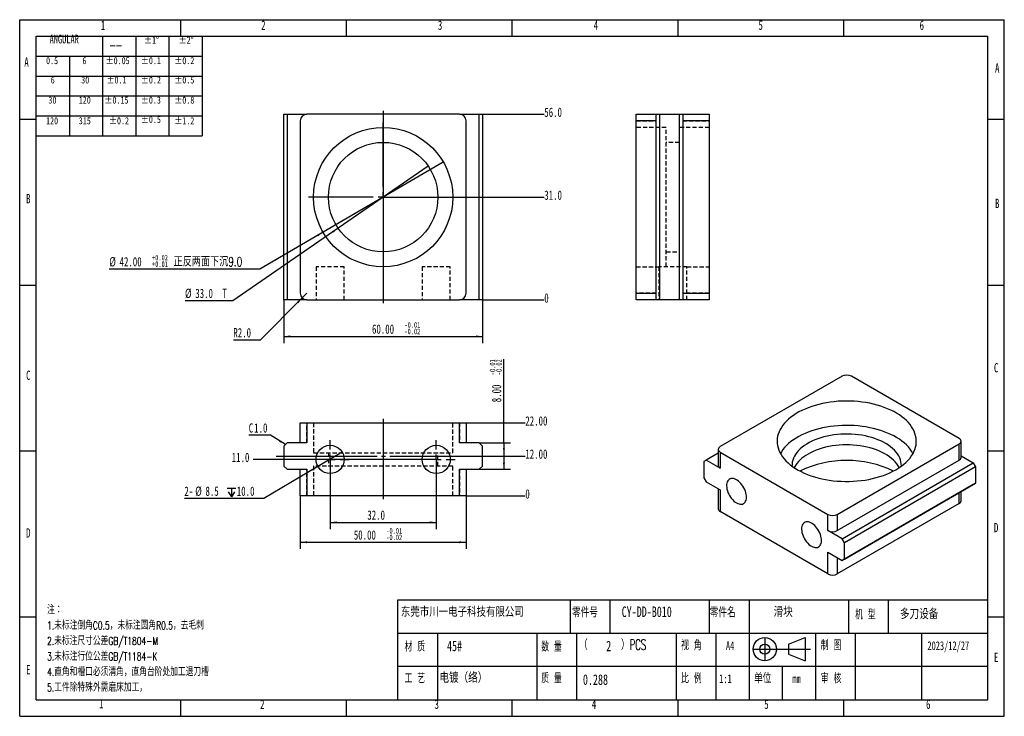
# Model space of a CAD drawing. Extents: x 0 to 297, y 0 to 210.
import ezdxf

# ---------------------------------------------------------------- set-up
doc = ezdxf.new("R2010")
doc.units = 0
for name, pattern in [('SLD-中心线', [34.29, 30.48, -1.27, 1.27, -1.27]), ('SLD-实线', [0]), ('SLD-虚线', [1.905, 1.27, -0.635])]:
    doc.linetypes.add(name, pattern=pattern)
doc.layers.get('0').update_dxf_attribs({"linetype": 'CONTINUOUS'})
doc.layers.add('图框', color=7, linetype='SLD-实线')
doc.styles.add('SLDTEXTSTYLE0', font='TXT', dxfattribs={"width": 0.7})
doc.styles.add('SLDTEXTSTYLE1', font='TXT', dxfattribs={"width": 0.633333, "bigfont": 'bigfont'})
doc.styles.add('SLDTEXTSTYLE2', font='TXT', dxfattribs={"width": 0.7, "bigfont": 'bigfont'})
doc.styles.add('SLDTEXTSTYLE3', font='TXT', dxfattribs={"width": 0.590909, "bigfont": 'bigfont'})
doc.dimstyles.new('SLDDIMSTYLE0', dxfattribs={"dimtxt": 2.8, "dimasz": 2, "dimexe": 0, "dimexo": 0.0625, "dimgap": 0.7, "dimtad": 0, "dimtih": 1, "dimtoh": 1, "dimdec": 0, "dimrnd": 1e-09, "dimtxsty": 'SLDTEXTSTYLE0', "dimblk1": 'NONE', "dimblk2": 'NONE', "dimsah": 1, "dimcen": 0.09, "dimazin": 3, "dimtfac": 1, "dimtdec": 0, "dimtofl": 0, "dimtmove": 0, "dimatfit": 3, "dimtolj": 1, "dimtzin": 12})
doc.dimstyles.new('SLDDIMSTYLE1', dxfattribs={"dimtxt": 2.8, "dimasz": 2, "dimexe": 0, "dimexo": 0.0625, "dimgap": 0.7, "dimtad": 0, "dimtih": 1, "dimtoh": 1, "dimdec": 1, "dimrnd": 1e-09, "dimzin": 4, "dimtxsty": 'SLDTEXTSTYLE0', "dimblk1": 'NONE', "dimblk2": 'NONE', "dimsah": 1, "dimcen": 0.09, "dimazin": 3, "dimtfac": 1, "dimtdec": 1, "dimtofl": 0, "dimtmove": 0, "dimatfit": 3, "dimtolj": 1, "dimtzin": 12})
doc.dimstyles.new('SLDDIMSTYLE2', dxfattribs={"dimtxt": 2.8, "dimasz": 2, "dimexe": 0, "dimexo": 0.0625, "dimgap": 0.7, "dimtad": 0, "dimtih": 1, "dimtoh": 1, "dimrnd": 1e-09, "dimzin": 4, "dimtxsty": 'SLDTEXTSTYLE0', "dimblk1": 'NONE', "dimsah": 1, "dimcen": 0, "dimazin": 3, "dimtol": 1, "dimtp": 0.02, "dimtm": -0.01, "dimtfac": 1, "dimtmove": 0, "dimatfit": 3, "dimtolj": 1})
doc.dimstyles.new('SLDDIMSTYLE3', dxfattribs={"dimtxt": 2.8, "dimasz": 2, "dimexe": 0, "dimexo": 0.0625, "dimgap": 0.7, "dimtad": 0, "dimtih": 1, "dimtoh": 1, "dimdec": 1, "dimrnd": 1e-09, "dimzin": 4, "dimtxsty": 'SLDTEXTSTYLE0', "dimsah": 1, "dimcen": 0, "dimazin": 3, "dimtfac": 1, "dimtdec": 1, "dimtofl": 0, "dimtmove": 0, "dimatfit": 3, "dimtolj": 1, "dimtzin": 12})
doc.dimstyles.new('SLDDIMSTYLE4', dxfattribs={"dimtxt": 2.8, "dimasz": 2, "dimexe": 0, "dimexo": 0.0625, "dimgap": 0.7, "dimtad": 0, "dimtih": 1, "dimtoh": 1, "dimdec": 1, "dimrnd": 1e-09, "dimzin": 4, "dimtxsty": 'SLDTEXTSTYLE0', "dimblk1": 'NONE', "dimsah": 1, "dimcen": 0, "dimazin": 3, "dimtfac": 1, "dimtdec": 1, "dimtmove": 0, "dimatfit": 3, "dimtolj": 1, "dimtzin": 12})
doc.dimstyles.new('SLDDIMSTYLE5', dxfattribs={"dimtxt": 2.8, "dimasz": 2, "dimexe": 0, "dimexo": 0.0625, "dimgap": 0.7, "dimtad": 2, "dimrnd": 1e-09, "dimzin": 4, "dimtxsty": 'SLDTEXTSTYLE0', "dimsah": 1, "dimcen": 0.09, "dimazin": 3, "dimtol": 1, "dimtp": -0.01, "dimtm": 0.02, "dimtfac": 1, "dimtofl": 0, "dimtmove": 0, "dimatfit": 3, "dimtolj": 1})
doc.dimstyles.new('SLDDIMSTYLE6', dxfattribs={"dimtxt": 2.8, "dimasz": 2, "dimexe": 0, "dimexo": 0.0625, "dimgap": 0.7, "dimtad": 0, "dimtih": 1, "dimtoh": 1, "dimrnd": 1e-09, "dimzin": 4, "dimtxsty": 'SLDTEXTSTYLE0', "dimblk1": 'NONE', "dimblk2": 'NONE', "dimsah": 1, "dimcen": 0.09, "dimazin": 3, "dimtfac": 1, "dimtofl": 0, "dimtmove": 0, "dimatfit": 3, "dimtolj": 1, "dimtzin": 12})
doc.dimstyles.new('SLDDIMSTYLE7', dxfattribs={"dimtxt": 2.8, "dimasz": 2, "dimexe": 0, "dimexo": 0.0625, "dimgap": 0.7, "dimtad": 2, "dimdec": 1, "dimrnd": 1e-09, "dimzin": 4, "dimtxsty": 'SLDTEXTSTYLE0', "dimsah": 1, "dimcen": 0.09, "dimazin": 3, "dimtfac": 1, "dimtdec": 1, "dimtofl": 0, "dimtmove": 0, "dimatfit": 3, "dimtolj": 1, "dimtzin": 12})
doc.dimstyles.new('SLDDIMSTYLE8', dxfattribs={"dimtxt": 2.8, "dimasz": 2, "dimexe": 0, "dimexo": 0.0625, "dimgap": 0.7, "dimtad": 0, "dimtih": 1, "dimtoh": 1, "dimdec": 1, "dimrnd": 1e-09, "dimzin": 12, "dimtxsty": 'SLDTEXTSTYLE0', "dimblk1": 'NONE', "dimsah": 1, "dimcen": 0, "dimazin": 3, "dimtfac": 1, "dimtdec": 1, "dimtmove": 0, "dimatfit": 3, "dimtolj": 1, "dimtzin": 12})

# ---------------------------------------------------------------- blocks, each defined once
blk = doc.blocks.new('_D')
at = {"layer": '图框'}
blk.add_line((139.63, 125.52), (158.23, 125.52), dxfattribs=at)
at = {"layer": '图框', "insert": (158.23, 127.5), "char_height": 2.8, "attachment_point": 1, "style": 'SLDTEXTSTYLE0'}
blk.add_mtext('0', dxfattribs=at)
blk = doc.blocks.new('_NONE')
blk = doc.blocks.new('_D_1')
at = {"layer": '图框'}
blk.add_line((109.63, 156.52), (158.23, 156.52), dxfattribs=at)
at = {"layer": '图框', "insert": (158.23, 158.5), "char_height": 2.8, "attachment_point": 1, "style": 'SLDTEXTSTYLE0'}
blk.add_mtext('31.0', dxfattribs=at)
blk = doc.blocks.new('_D_2')
at = {"layer": '图框'}
blk.add_line((139.63, 181.52), (158.23, 181.52), dxfattribs=at)
at = {"layer": '图框', "insert": (158.23, 183.5), "char_height": 2.8, "attachment_point": 1, "style": 'SLDTEXTSTYLE0'}
blk.add_mtext('56.0', dxfattribs=at)
blk = doc.blocks.new('_D_3')
at = {"layer": '图框'}
for p, q in [((127.77, 167.1), (91.5, 145.94)), ((91.5, 145.94), (72.44, 134.82)), ((72.44, 134.82), (27.02, 134.82))]:
    blk.add_line(p, q, dxfattribs=at)
blk.add_solid([(91.5, 145.94), (89.62, 145.19), (89.92, 144.67)], dxfattribs=at)
at = {"layer": '图框', "attachment_point": 1}
for s, insert, char_height, style in [('%%c', (27.02, 138.43), 2.8, 'SLDTEXTSTYLE0'), ('42.00', (30.12, 138.43), 2.8, 'SLDTEXTSTYLE0'), ('+', (39.89, 139.12), 1.68, 'SLDTEXTSTYLE0'), ('+', (39.89, 137.17), 1.68, 'SLDTEXTSTYLE0'), ('0.02', (40.87, 139.12), 1.68, 'SLDTEXTSTYLE0'), ('0.01', (40.87, 137.17), 1.68, 'SLDTEXTSTYLE0'), ('正反两面下沉9.0', (46.44, 138.43), 2.8, 'SLDTEXTSTYLE2')]:
    blk.add_mtext(s, dxfattribs=dict(at, insert=insert, char_height=char_height, style=style))
blk = doc.blocks.new('_D_4')
at = {"layer": '图框'}
for p, q in [((85.22, 126.11), (72.54, 113.43)), ((86.63, 127.52), (85.22, 126.11)), ((72.54, 113.43), (64.44, 113.43))]:
    blk.add_line(p, q, dxfattribs=at)
blk.add_solid([(85.22, 126.11), (83.59, 124.9), (84.02, 124.48)], dxfattribs=at)
at = {"layer": '图框', "insert": (64.44, 117.04), "char_height": 2.8, "attachment_point": 1, "style": 'SLDTEXTSTYLE0'}
blk.add_mtext('R2.0', dxfattribs=at)
blk = doc.blocks.new('_D_5')
at = {"layer": '图框'}
for p, q in [((123.22, 165.88), (96.05, 147.16)), ((96.05, 147.16), (64.32, 125.29)), ((64.32, 125.29), (49.86, 125.29))]:
    blk.add_line(p, q, dxfattribs=at)
blk.add_solid([(96.05, 147.16), (94.23, 146.27), (94.57, 145.78)], dxfattribs=at)
at = {"layer": '图框', "char_height": 2.8, "attachment_point": 1, "style": 'SLDTEXTSTYLE0'}
for s, insert in [('%%c', (49.86, 128.9)), ('33.0', (52.95, 128.9)), ('T', (61.13, 128.9))]:
    blk.add_mtext(s, dxfattribs=dict(at, insert=insert))
blk = doc.blocks.new('_D_6')
at = {"layer": '图框'}
for p, q in [((79.63, 125.52), (79.63, 112.52)), ((139.63, 125.52), (139.63, 112.52)), ((79.63, 114.52), (139.63, 114.52))]:
    blk.add_line(p, q, dxfattribs=at)
for points in [[(79.63, 114.52), (81.63, 114.22), (81.63, 114.82)], [(139.63, 114.52), (137.63, 114.82), (137.63, 114.22)]]:
    blk.add_solid(points, dxfattribs=at)
at = {"layer": '图框', "attachment_point": 1, "style": 'SLDTEXTSTYLE0'}
for s, insert, char_height in [('0.01', (117.01, 118.82), 1.68), ('60.00', (106.26, 118.13), 2.8), ('-', (116.03, 118.82), 1.68), ('-', (116.03, 116.87), 1.68), ('0.02', (117.01, 116.87), 1.68)]:
    blk.add_mtext(s, dxfattribs=dict(at, insert=insert, char_height=char_height))
blk = doc.blocks.new('SW_CENTERMARKSYMBOL_0')
at = {"layer": '图框', "color": 0}
for p, q in [((0, 3), (0, 22.5)), ((-3, 0), (-22.5, 0)), ((0, 0), (-1.5, 0)), ((0, 0), (0, 1.5)), ((0, 0), (0, -1.5)), ((0, 0), (1.5, 0)), ((3, 0), (22.5, 0)), ((0, -3), (0, -22.5))]:
    blk.add_line(p, q, dxfattribs=at)
blk = doc.blocks.new('_D_7')
at = {"layer": '图框'}
blk.add_line((134.63, 66.46), (152.51, 66.46), dxfattribs=at)
at = {"layer": '图框', "insert": (152.51, 68.44), "char_height": 2.8, "attachment_point": 1, "style": 'SLDTEXTSTYLE0'}
blk.add_mtext('0', dxfattribs=at)
blk = doc.blocks.new('_D_8')
at = {"layer": '图框'}
blk.add_line((141.98, 78.46), (152.51, 78.46), dxfattribs=at)
at = {"layer": '图框', "insert": (152.51, 80.44), "char_height": 2.8, "attachment_point": 1, "style": 'SLDTEXTSTYLE0'}
blk.add_mtext('12.00', dxfattribs=at)
blk = doc.blocks.new('_D_9')
at = {"layer": '图框'}
blk.add_line((134.63, 88.46), (152.51, 88.46), dxfattribs=at)
at = {"layer": '图框', "insert": (152.51, 90.44), "char_height": 2.8, "attachment_point": 1, "style": 'SLDTEXTSTYLE0'}
blk.add_mtext('22.00', dxfattribs=at)
blk = doc.blocks.new('_D_10')
at = {"layer": '图框'}
blk.add_line((125.63, 77.46), (70.46, 77.46), dxfattribs=at)
at = {"layer": '图框', "insert": (63.94, 79.44), "char_height": 2.8, "attachment_point": 1, "style": 'SLDTEXTSTYLE0'}
blk.add_mtext('11.0', dxfattribs=at)
blk = doc.blocks.new('_D_11')
at = {"layer": '图框'}
for p, q in [((84.63, 66.46), (84.63, 50.46)), ((134.63, 66.46), (134.63, 50.46)), ((84.63, 52.46), (134.63, 52.46))]:
    blk.add_line(p, q, dxfattribs=at)
for points in [[(84.63, 52.46), (86.63, 52.16), (86.63, 52.76)], [(134.63, 52.46), (132.63, 52.76), (132.63, 52.16)]]:
    blk.add_solid(points, dxfattribs=at)
at = {"layer": '图框', "attachment_point": 1, "style": 'SLDTEXTSTYLE0'}
for s, insert, char_height in [('0.01', (111.53, 56.76), 1.68), ('50.00', (100.78, 56.06), 2.8), ('-', (110.55, 56.76), 1.68), ('-', (110.55, 54.8), 1.68), ('0.02', (111.53, 54.8), 1.68)]:
    blk.add_mtext(s, dxfattribs=dict(at, insert=insert, char_height=char_height))
blk = doc.blocks.new('_D_12')
at = {"layer": '图框'}
for p, q in [((93.63, 77.46), (93.63, 56.46)), ((125.63, 77.46), (125.63, 56.46)), ((93.63, 58.46), (125.63, 58.46))]:
    blk.add_line(p, q, dxfattribs=at)
for points in [[(93.63, 58.46), (95.63, 58.16), (95.63, 58.76)], [(125.63, 58.46), (123.63, 58.76), (123.63, 58.16)]]:
    blk.add_solid(points, dxfattribs=at)
at = {"layer": '图框', "insert": (104.85, 62.06), "char_height": 2.8, "attachment_point": 1, "style": 'SLDTEXTSTYLE0'}
blk.add_mtext('32.0', dxfattribs=at)
blk = doc.blocks.new('_D_13')
at = {"layer": '图框'}
for p, q in [((146.06, 82.46), (146.06, 107.7)), ((138.63, 82.46), (148.06, 82.46)), ((146.06, 82.46), (146.06, 74.46)), ((138.63, 74.46), (148.06, 74.46))]:
    blk.add_line(p, q, dxfattribs=at)
for points in [[(146.06, 82.46), (145.76, 80.46), (146.36, 80.46)], [(146.06, 74.46), (146.36, 76.46), (145.76, 76.46)]]:
    blk.add_solid(points, dxfattribs=at)
at = {"layer": '图框', "attachment_point": 1, "rotation": 90, "style": 'SLDTEXTSTYLE0'}
for s, insert, char_height in [('0.01', (141.76, 103.79), 1.68), ('0.02', (143.71, 103.79), 1.68), ('8.00', (142.45, 94.67), 2.8), ('-', (141.76, 102.82), 1.68), ('-', (143.71, 102.82), 1.68)]:
    blk.add_mtext(s, dxfattribs=dict(at, insert=insert, char_height=char_height))
blk = doc.blocks.new('SW_SYMBOL_HOLE_DEPTH')
at = {"layer": '图框', "color": 0}
for p, q in [((0, 875), (800, 875)), ((100, 555), (400, 75)), ((400, 875), (400, 75)), ((700, 555), (400, 75))]:
    blk.add_line(p, q, dxfattribs=at)
blk = doc.blocks.new('_D_14')
at = {"layer": '图框'}
for p, q in [((97.3, 79.61), (89.97, 75.3)), ((89.97, 75.3), (73.59, 65.65)), ((73.59, 65.65), (49.68, 65.65))]:
    blk.add_line(p, q, dxfattribs=at)
blk.add_solid([(89.97, 75.3), (88.1, 74.54), (88.4, 74.03)], dxfattribs=at)
at = {"layer": '图框', "xscale": 0.0032581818, "yscale": 0.0032581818, "zscale": 0.0032581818}
blk.add_blockref('SW_SYMBOL_HOLE_DEPTH', (62.55, 65.88), dxfattribs=at)
at = {"layer": '图框', "char_height": 2.8, "attachment_point": 1, "style": 'SLDTEXTSTYLE0'}
for s, insert in [('2-', (49.68, 69.26)), ('%%c', (52.94, 69.26)), ('8.5', (56.03, 69.26)), ('10.0', (65.48, 69.26))]:
    blk.add_mtext(s, dxfattribs=dict(at, insert=insert))
blk = doc.blocks.new('SW_CHAMFER_DIMENSION_0')
at = {"layer": '图框', "color": 0}
for p, q in [((6.52, 0), (0, 0)), ((11.04, -2.76), (6.52, 0))]:
    blk.add_line(p, q, dxfattribs=at)
blk.add_solid([(11.04, -2.76), (9.49, -1.46), (9.18, -1.97)], dxfattribs=at)
at = {"layer": '图框', "color": 0, "char_height": 2.8, "attachment_point": 1, "style": 'SLDTEXTSTYLE0'}
for s, insert in [('C', (0, 3.61)), ('1.0', (1.63, 3.61))]:
    blk.add_mtext(s, dxfattribs=dict(at, insert=insert))
blk = doc.blocks.new('SW_CENTERMARKSYMBOL_1')
at = {"layer": '图框', "color": 0}
for p, q in [((0, 3), (0, 5.75)), ((-3, 0), (-5.75, 0)), ((0, 0), (-1.5, 0)), ((0, 0), (0, 1.5)), ((0, 0), (0, -1.5)), ((0, 0), (1.5, 0)), ((3, 0), (5.75, 0)), ((0, -3), (0, -5.75))]:
    blk.add_line(p, q, dxfattribs=at)
blk = doc.blocks.new('SW_CENTERMARKSYMBOL_2')
at = {"layer": '图框', "color": 0}
for p, q in [((0, 3), (0, 5.75)), ((-3, 0), (-5.75, 0)), ((0, 0), (-1.5, 0)), ((0, 0), (0, 1.5)), ((0, 0), (0, -1.5)), ((0, 0), (1.5, 0)), ((3, 0), (5.75, 0)), ((0, -3), (0, -5.75))]:
    blk.add_line(p, q, dxfattribs=at)

msp = doc.modelspace()

# ---------------------------------------------------------------- linework, layer by layer
at = {"color": 7, "linetype": 'SLD-实线'}
for p, q in [((79.634, 125.52), (79.634, 181.52)), ((79.634, 181.52), (80.634, 181.52)), ((80.634, 181.52), (80.634, 125.52)), ((80.634, 181.52), (86.634, 181.52)), ((132.634, 181.52), (86.634, 181.52)), ((132.634, 181.52), (138.634, 181.52)), ((138.634, 125.52), (138.634, 181.52)), ((138.634, 181.52), (139.634, 181.52)), ((139.634, 181.52), (139.634, 125.52)), ((185.996, 179.52), (185.996, 181.52)), ((185.996, 181.52), (191.996, 181.52)), ((191.996, 125.52), (191.996, 181.52)), ((191.996, 181.52), (192.996, 181.52)), ((192.996, 181.52), (192.996, 125.52)), ((192.996, 181.52), (198.996, 181.52)), ((198.996, 125.52), (198.996, 181.52)), ((198.996, 181.52), (199.996, 181.52)), ((199.996, 181.52), (199.996, 125.52)), ((199.996, 181.52), (207.996, 181.52)), ((207.996, 181.52), (207.996, 179.52)), ((84.634, 179.52), (84.634, 127.52)), ((134.634, 127.52), (134.634, 179.52)), ((191.996, 179.52), (185.996, 179.52)), ((185.996, 127.52), (185.996, 179.52)), ((207.996, 179.52), (199.996, 179.52)), ((207.996, 179.52), (207.996, 127.52)), ((80.634, 125.52), (79.634, 125.52)), ((86.634, 125.52), (80.634, 125.52)), ((86.634, 125.52), (132.634, 125.52)), ((138.634, 125.52), (132.634, 125.52)), ((139.634, 125.52), (138.634, 125.52)), ((185.996, 127.52), (191.996, 127.52)), ((185.996, 125.52), (185.996, 127.52)), ((191.996, 125.52), (185.996, 125.52)), ((192.996, 125.52), (191.996, 125.52)), ((198.996, 125.52), (192.996, 125.52)), ((199.996, 125.52), (198.996, 125.52)), ((199.996, 127.52), (207.996, 127.52)), ((207.996, 125.52), (199.996, 125.52)), ((207.996, 127.52), (207.996, 125.52)), ((248.035, 102.513), (211.265, 81.287)), ((283.39, 83.736), (250.863, 102.513)), ((84.634, 82.455), (84.634, 88.455)), ((84.634, 88.455), (86.634, 88.455)), ((86.634, 88.455), (86.634, 82.455)), ((86.634, 88.455), (132.634, 88.455)), ((132.634, 82.455), (132.634, 88.455)), ((132.634, 88.455), (134.634, 88.455)), ((134.634, 88.455), (134.634, 82.455)), ((80.634, 82.455), (79.634, 81.455)), ((79.634, 81.455), (79.634, 75.455)), ((86.634, 82.455), (80.634, 82.455)), ((138.634, 82.455), (132.634, 82.455)), ((139.634, 81.455), (138.634, 82.455)), ((139.634, 75.455), (139.634, 81.455)), ((210.68, 80.47), (210.68, 75.571)), ((246.621, 60.876), (283.39, 82.103)), ((283.39, 77.204), (283.39, 82.103)), ((283.976, 78.02), (283.976, 82.919)), ((210.68, 79.315), (207.023, 77.204)), ((211.265, 79.654), (211.265, 74.755)), ((211.265, 79.654), (243.792, 60.876)), ((283.976, 78.498), (287.633, 76.387)), ((79.634, 75.455), (80.634, 74.455)), ((80.634, 74.455), (86.634, 74.455)), ((84.634, 66.455), (84.634, 74.455)), ((86.634, 74.455), (86.634, 66.455)), ((132.634, 74.455), (138.634, 74.455)), ((132.634, 66.455), (132.634, 74.455)), ((134.634, 74.455), (134.634, 66.455)), ((138.634, 74.455), (139.634, 75.455)), ((207.023, 77.204), (206.316, 76.796)), ((206.316, 76.796), (206.316, 71.896)), ((211.265, 74.755), (207.023, 77.204)), ((246.621, 55.977), (283.39, 77.204)), ((248.035, 53.528), (287.633, 76.387)), ((288.34, 75.163), (248.742, 52.303)), ((287.633, 76.387), (288.34, 75.163)), ((288.34, 75.163), (288.34, 70.263)), ((206.316, 71.896), (207.023, 70.672)), ((207.023, 70.672), (211.265, 68.222)), ((210.68, 68.56), (210.68, 62.506)), ((287.633, 69.855), (248.035, 46.996)), ((248.742, 47.404), (288.34, 70.263)), ((288.34, 70.263), (287.633, 69.855)), ((86.634, 66.455), (84.634, 66.455)), ((132.634, 66.455), (86.634, 66.455)), ((134.634, 66.455), (132.634, 66.455)), ((211.265, 68.222), (211.265, 61.69)), ((283.39, 64.139), (283.39, 67.406)), ((283.976, 64.956), (283.976, 67.744)), ((283.39, 64.139), (246.621, 42.913)), ((243.792, 42.913), (211.265, 61.69)), ((243.792, 55.977), (243.792, 60.876)), ((246.621, 60.876), (246.621, 55.977)), ((248.035, 53.528), (243.792, 55.977)), ((248.742, 52.303), (248.035, 53.528)), ((248.742, 47.404), (248.742, 52.303)), ((243.792, 49.445), (248.035, 46.996)), ((243.792, 42.913), (243.792, 49.445)), ((246.621, 47.812), (246.621, 42.913)), ((248.035, 46.996), (248.742, 47.404))]:
    msp.add_line(p, q, dxfattribs=at)
at = {"color": 7, "linetype": 'SLD-虚线'}
for p, q in [((185.996, 179.52), (191.996, 179.52)), ((199.996, 179.52), (207.996, 179.52)), ((194.996, 177.52), (185.996, 177.52)), ((194.996, 156.52), (194.996, 177.52)), ((207.996, 177.52), (198.996, 177.52)), ((198.996, 173.02), (194.996, 173.02)), ((194.996, 135.52), (194.996, 156.52)), ((194.996, 140.02), (198.996, 140.02)), ((97.884, 135.52), (89.384, 135.52)), ((89.384, 135.52), (89.384, 125.52)), ((97.884, 125.52), (97.884, 135.52)), ((129.884, 135.52), (121.384, 135.52)), ((121.384, 135.52), (121.384, 125.52)), ((129.884, 125.52), (129.884, 135.52)), ((185.996, 135.52), (192.746, 135.52)), ((201.246, 135.52), (192.746, 135.52)), ((192.746, 135.52), (192.746, 125.52)), ((201.246, 135.52), (207.996, 135.52)), ((201.246, 125.52), (201.246, 135.52)), ((191.996, 127.52), (185.996, 127.52)), ((207.996, 127.52), (199.996, 127.52)), ((86.634, 82.455), (86.634, 88.455)), ((88.634, 88.455), (88.634, 79.455)), ((130.634, 79.455), (130.634, 88.455)), ((132.634, 88.455), (132.634, 82.455)), ((88.634, 79.455), (130.634, 79.455)), ((93.134, 79.455), (93.134, 75.455)), ((126.134, 75.455), (126.134, 79.455)), ((86.634, 66.455), (86.634, 74.455)), ((130.634, 75.455), (88.634, 75.455)), ((88.634, 75.455), (88.634, 66.455)), ((130.634, 66.455), (130.634, 75.455)), ((132.634, 74.455), (132.634, 66.455))]:
    msp.add_line(p, q, dxfattribs=at)
at = {"color": 7, "linetype": 'SLD-实线', "flags": 128}
for points in [[(264.298, 74.347), (265.129, 74.855), (265.908, 75.39), (266.632, 75.95), (267.299, 76.533), (267.907, 77.137), (268.453, 77.761), (268.936, 78.402), (269.355, 79.057), (269.707, 79.726), (269.992, 80.405), (270.209, 81.092), (270.357, 81.786), (270.436, 82.483), (270.444, 83.182), (270.383, 83.879), (270.253, 84.574), (270.053, 85.263), (269.785, 85.945), (269.449, 86.616), (269.047, 87.275), (268.58, 87.919), (268.049, 88.547), (267.457, 89.157), (266.804, 89.745), (266.094, 90.311), (265.329, 90.852), (264.511, 91.367), (263.643, 91.854), (262.728, 92.311), (261.768, 92.738), (260.768, 93.131), (259.73, 93.49), (258.658, 93.815), (257.555, 94.103), (256.426, 94.354), (255.273, 94.567), (254.101, 94.741), (252.914, 94.876), (251.714, 94.972), (250.508, 95.027), (249.298, 95.042), (248.088, 95.017), (246.883, 94.952), (245.687, 94.846), (244.503, 94.701), (243.335, 94.517), (242.188, 94.295), (241.065, 94.034), (239.969, 93.737), (238.906, 93.404), (237.877, 93.036), (236.886, 92.634), (235.938, 92.2), (235.034, 91.735), (234.178, 91.241), (233.373, 90.719), (232.621, 90.172), (231.926, 89.6), (231.288, 89.006), (230.711, 88.392), (230.196, 87.76), (229.745, 87.111), (229.359, 86.449), (229.04, 85.775), (228.789, 85.092), (228.607, 84.401), (228.493, 83.705), (228.45, 83.007), (228.476, 82.308), (228.572, 81.612), (228.737, 80.92), (228.971, 80.234), (229.273, 79.557), (229.642, 78.892), (230.077, 78.24), (230.576, 77.603), (231.138, 76.984), (231.761, 76.385), (232.442, 75.808), (233.18, 75.254), (233.972, 74.726), (234.815, 74.225), (235.707, 73.752), (236.645, 73.311), (237.625, 72.901), (238.645, 72.524), (239.7, 72.182), (240.788, 71.876), (241.905, 71.606), (243.046, 71.374), (244.209, 71.18), (245.389, 71.025), (246.583, 70.91), (247.786, 70.835), (248.995, 70.799), (250.206, 70.804), (251.413, 70.85), (252.615, 70.935), (253.805, 71.06), (254.982, 71.225), (256.14, 71.428), (257.275, 71.67), (258.385, 71.949), (259.465, 72.264), (260.512, 72.615), (261.522, 73), (262.492, 73.418), (263.418, 73.868), (264.298, 74.347)], [(269.461, 79.245), (269.449, 79.267), (269.047, 79.926), (268.58, 80.571), (268.049, 81.199), (267.457, 81.808), (266.804, 82.396), (266.094, 82.962), (265.329, 83.504), (264.511, 84.018), (263.643, 84.505), (262.728, 84.963), (261.768, 85.389), (260.768, 85.782), (259.73, 86.142), (258.658, 86.466), (257.555, 86.754), (256.426, 87.005), (255.273, 87.218), (254.101, 87.392), (252.914, 87.528), (251.714, 87.623), (250.508, 87.678), (249.298, 87.693), (248.088, 87.668), (246.883, 87.603), (245.687, 87.498), (244.503, 87.353), (243.335, 87.168), (242.188, 86.946), (241.065, 86.685), (239.969, 86.388), (238.906, 86.055), (237.877, 85.687), (236.886, 85.285), (235.938, 84.851), (235.034, 84.386), (234.178, 83.892), (233.373, 83.371), (232.621, 82.823), (231.926, 82.251), (231.288, 81.657), (230.711, 81.043), (230.196, 80.411), (229.745, 79.763), (229.437, 79.245)], [(265.947, 75.419), (265.949, 75.494), (265.923, 76.11), (265.828, 76.725), (265.664, 77.334), (265.432, 77.936), (265.133, 78.529), (264.769, 79.109), (264.34, 79.674), (263.849, 80.222), (263.297, 80.75), (262.687, 81.256), (262.022, 81.739), (261.304, 82.196), (260.536, 82.625), (259.722, 83.025), (258.864, 83.393), (257.968, 83.728), (257.035, 84.029), (256.071, 84.295), (255.079, 84.524), (254.063, 84.716), (253.028, 84.869), (251.978, 84.983), (250.917, 85.058), (249.85, 85.093), (248.781, 85.088), (247.716, 85.043), (246.657, 84.959), (245.61, 84.834), (244.58, 84.672), (243.569, 84.471), (242.584, 84.232), (241.627, 83.957), (240.703, 83.648), (239.816, 83.304), (238.969, 82.928), (238.166, 82.521), (237.41, 82.084), (236.705, 81.621), (236.053, 81.132), (235.458, 80.62), (234.921, 80.086), (234.445, 79.534), (234.032, 78.965), (233.684, 78.382), (233.402, 77.787), (233.187, 77.182), (233.04, 76.571), (232.963, 75.956), (232.951, 75.419)], [(265.293, 74.963), (265.291, 74.968), (264.959, 75.554), (264.562, 76.127), (264.102, 76.684), (263.58, 77.222), (262.999, 77.74), (262.361, 78.235), (261.669, 78.705), (260.926, 79.148), (260.135, 79.563), (259.298, 79.947), (258.421, 80.299), (257.506, 80.617), (256.557, 80.901), (255.578, 81.148), (254.573, 81.359), (253.547, 81.531), (252.504, 81.665), (251.448, 81.76), (250.384, 81.814), (249.316, 81.829), (248.248, 81.804), (247.185, 81.74), (246.132, 81.635), (245.093, 81.492), (244.072, 81.31), (243.073, 81.09), (242.102, 80.833), (241.161, 80.541), (240.255, 80.214), (239.387, 79.854), (238.562, 79.462), (237.782, 79.04)], [(216.215, 64.344), (216.599, 64.151), (216.977, 64.018), (217.343, 63.947), (217.69, 63.939), (218.013, 63.996), (218.306, 64.115), (218.565, 64.294), (218.785, 64.532), (218.963, 64.823), (219.096, 65.164), (219.182, 65.548), (219.219, 65.969), (219.206, 66.421), (219.145, 66.895), (219.035, 67.385), (218.88, 67.882), (218.68, 68.377), (218.44, 68.863), (218.163, 69.332), (217.855, 69.776), (217.519, 70.188), (217.162, 70.561), (216.79, 70.889), (216.408, 71.167), (216.023, 71.389), (215.641, 71.552), (215.268, 71.655), (214.911, 71.694), (214.576, 71.669), (214.267, 71.582), (213.99, 71.432), (213.75, 71.223), (213.551, 70.958), (213.395, 70.641), (213.285, 70.278), (213.224, 69.875), (213.211, 69.437), (213.248, 68.973), (213.334, 68.49), (213.467, 67.996), (213.645, 67.499), (213.866, 67.007), (214.124, 66.529), (214.418, 66.071), (214.74, 65.642), (215.087, 65.249), (215.453, 64.898), (215.831, 64.595), (216.215, 64.344)], [(238.843, 51.282), (239.227, 51.088), (239.605, 50.955), (239.97, 50.884), (240.317, 50.877), (240.64, 50.933), (240.933, 51.052), (241.192, 51.232), (241.412, 51.469), (241.591, 51.761), (241.724, 52.101), (241.809, 52.485), (241.846, 52.907), (241.834, 53.358), (241.772, 53.833), (241.663, 54.322), (241.507, 54.819), (241.307, 55.314), (241.067, 55.801), (240.791, 56.27), (240.482, 56.714), (240.146, 57.126), (239.79, 57.499), (239.417, 57.827), (239.035, 58.104), (238.65, 58.326), (238.268, 58.49), (237.896, 58.592), (237.539, 58.631), (237.203, 58.607), (236.895, 58.519), (236.618, 58.369), (236.378, 58.16), (236.178, 57.895), (236.022, 57.579), (235.913, 57.216), (235.851, 56.812), (235.839, 56.375), (235.876, 55.911), (235.962, 55.428), (236.095, 54.934), (236.273, 54.437), (236.493, 53.945), (236.752, 53.466), (237.045, 53.008), (237.368, 52.58), (237.715, 52.186), (238.08, 51.835), (238.458, 51.532), (238.843, 51.282)]]:
    msp.add_lwpolyline(points, dxfattribs=at)
at = {"color": 7, "linetype": 'SLD-实线'}
for centre, radius in [((109.634, 156.52), 21), ((109.634, 156.52), 16.5), ((93.634, 77.455), 4.25), ((125.634, 77.455), 4.25)]:
    msp.add_circle(centre, radius, dxfattribs=at)
for centre, radius, start, end in [((86.634, 179.52), 2, 90, 180), ((132.634, 179.52), 2, 0, 90), ((86.634, 127.52), 2, 180, 270), ((132.634, 127.52), 2, 270, 0), ((249.449, 99.784), 3.074, 62.60967, 117.39033), ((283.08, 82.919), 0.873, 290.78342, 69.21658), ((211.575, 80.47), 0.873, 110.78342, 249.21658), ((242.564, 69.962), 10.26, 117.77853, 150.83021), ((282.975, 78.12), 1.006, 294.37466, 354.3052), ((211.681, 75.671), 1.006, 185.6948, 245.62534), ((249.449, 44.496), 32.646, 64.40351, 115.59649), ((211.681, 62.606), 1.006, 185.6948, 245.62534), ((282.975, 65.055), 1.006, 294.37466, 354.3052), ((245.207, 63.606), 3.074, 242.60967, 297.39033), ((245.207, 58.707), 3.074, 242.60967, 297.39033), ((245.207, 45.642), 3.074, 242.60967, 297.39033)]:
    msp.add_arc(centre, radius, start, end, dxfattribs=at)
at = {"layer": '图框'}
for p, q in [((-0.007, -0.001), (-0.007, 209.999)), ((-0.007, 209.999), (296.993, 209.999)), ((48.493, 209.999), (48.493, 204.999)), ((98.493, 209.999), (98.493, 204.999)), ((148.493, 209.999), (148.493, 204.999)), ((198.493, 209.999), (198.493, 204.999)), ((248.493, 209.999), (248.493, 204.999)), ((296.993, -0.001), (296.993, 209.999)), ((24.993, 204.999), (24.993, 174.999)), ((34.993, 204.999), (34.993, 174.999)), ((44.993, 204.999), (44.993, 174.999)), ((54.993, 204.999), (54.993, 174.999)), ((4.993, 198.999), (54.993, 198.999)), ((14.993, 198.999), (14.993, 174.999)), ((4.993, 192.999), (54.993, 192.999)), ((4.993, 186.999), (54.993, 186.999)), ((-0.007, 179.999), (4.993, 179.999)), ((4.993, 180.999), (54.993, 180.999)), ((291.993, 179.999), (296.993, 179.999)), ((4.993, 174.999), (54.993, 174.999)), ((-0.007, 129.999), (4.993, 129.999)), ((291.993, 129.999), (296.993, 129.999)), ((-0.007, 79.999), (4.993, 79.999)), ((291.993, 79.999), (296.993, 79.999)), ((291.993, 34.999), (113.993, 34.999)), ((113.993, 34.999), (113.993, 4.999)), ((165.993, 34.999), (165.993, 24.999)), ((177.993, 34.999), (177.993, 24.999)), ((207.993, 34.999), (207.993, 24.999)), ((219.993, 34.999), (219.993, 24.999)), ((249.993, 34.999), (249.993, 24.999)), ((261.993, 34.999), (261.993, 24.999)), ((-0.007, 29.999), (4.993, 29.999)), ((291.993, 29.999), (296.993, 29.999)), ((291.993, 24.999), (113.993, 24.999)), ((125.993, 24.999), (125.993, 4.999)), ((155.993, 24.999), (155.993, 4.999)), ((167.993, 24.999), (167.993, 4.999)), ((197.993, 24.999), (197.993, 4.999)), ((209.993, 24.999), (209.993, 4.999)), ((219.993, 24.999), (219.993, 4.999)), ((239.993, 24.999), (239.993, 4.999)), ((251.993, 24.999), (251.993, 4.999)), ((271.993, 24.999), (271.993, 4.999)), ((224.738, 23.737), (224.738, 16.737)), ((231.924, 21.737), (236.924, 23.737)), ((231.924, 21.737), (231.924, 18.737)), ((236.924, 23.737), (236.924, 16.737)), ((221.187, 20.237), (238.531, 20.237)), ((231.924, 18.737), (236.924, 16.737)), ((291.993, 14.999), (113.993, 14.999)), ((229.993, 14.999), (229.993, 4.999)), ((241.418, 6.44), (241.418, 6.43)), ((48.493, 4.999), (48.493, -0.001)), ((98.493, 4.999), (98.493, -0.001)), ((148.493, 4.999), (148.493, -0.001)), ((198.493, 4.999), (198.493, -0.001)), ((248.493, 4.999), (248.493, -0.001)), ((-0.007, -0.001), (296.993, -0.001))]:
    msp.add_line(p, q, dxfattribs=at)
at = {"layer": '图框', "linetype": 'SLD-实线'}
for p, q in [((4.993, 4.999), (4.993, 204.999)), ((4.993, 204.999), (291.993, 204.999)), ((291.993, 4.999), (291.993, 204.999)), ((4.993, 4.999), (291.993, 4.999))]:
    msp.add_line(p, q, dxfattribs=at)
at = {"layer": '图框', "linetype": 'SLD-中心线'}
for p, q in [((109.634, 182.52), (109.634, 124.52)), ((109.634, 89.702), (109.634, 65.455)), ((77.343, 78.455), (141.98, 78.455))]:
    msp.add_line(p, q, dxfattribs=at)
at = {"layer": '图框'}
for radius in [3.5, 1.5]:
    msp.add_circle((224.738, 20.237), radius, dxfattribs=at)

# ---------------------------------------------------------------- block references
for name, p in [('SW_CENTERMARKSYMBOL_0', (109.634, 156.52)), ('SW_CHAMFER_DIMENSION_0', (69.091, 84.713)), ('SW_CENTERMARKSYMBOL_1', (93.634, 77.455)), ('SW_CENTERMARKSYMBOL_2', (125.634, 77.455))]:
    msp.add_blockref(name, p, dxfattribs=at)

# ---------------------------------------------------------------- texts
at = {"layer": '图框', "attachment_point": 1}
for s, insert, char_height, style in [('1', (24.45, 209.742), 2.8, 'SLDTEXTSTYLE0'), ('2', (72.826, 209.742), 2.8, 'SLDTEXTSTYLE0'), ('3', (126.138, 209.742), 2.8, 'SLDTEXTSTYLE0'), ('4', (173.149, 209.742), 2.8, 'SLDTEXTSTYLE0'), ('5', (222.84, 209.742), 2.8, 'SLDTEXTSTYLE0'), ('6', (271.444, 209.742), 2.8, 'SLDTEXTSTYLE0'), ('ANGULAR', (9.02, 205.499), 2.6458, 'SLDTEXTSTYLE0'), ('±1°', (37.487, 204.916), 2.1167, 'SLDTEXTSTYLE0'), ('±2°', (47.928, 204.916), 2.1167, 'SLDTEXTSTYLE0'), ('——', (27.083, 204.211), 3.5, 'SLDTEXTSTYLE2'), ('A', (1.384, 198.628), 2.8, 'SLDTEXTSTYLE0'), ('0.5', (7.948, 198.724), 2.1167, 'SLDTEXTSTYLE0'), ('6', (18.913, 198.724), 2.117, 'SLDTEXTSTYLE0'), ('±0.05', (25.912, 198.724), 2.1167, 'SLDTEXTSTYLE0'), ('±0.1', (36.545, 198.724), 2.1167, 'SLDTEXTSTYLE0'), ('±0.2', (46.629, 198.724), 2.1167, 'SLDTEXTSTYLE0'), ('A', (294.19, 196.872), 2.8, 'SLDTEXTSTYLE0'), ('±0.1', (26.152, 192.894), 2.1167, 'SLDTEXTSTYLE0'), ('±0.2', (36.545, 192.894), 2.1167, 'SLDTEXTSTYLE0'), ('±0.5', (46.629, 192.894), 2.1167, 'SLDTEXTSTYLE0'), ('6', (9.359, 192.894), 2.117, 'SLDTEXTSTYLE0'), ('30', (18.558, 192.894), 2.1167, 'SLDTEXTSTYLE0'), ('30', (8.653, 186.824), 2.1167, 'SLDTEXTSTYLE0'), ('120', (17.82, 186.824), 2.1167, 'SLDTEXTSTYLE0'), ('±0.15', (25.539, 186.824), 2.1167, 'SLDTEXTSTYLE0'), ('±0.3', (36.545, 186.824), 2.1167, 'SLDTEXTSTYLE0'), ('±0.8', (46.629, 186.824), 2.1167, 'SLDTEXTSTYLE0'), ('±0.5', (36.545, 180.991), 2.1167, 'SLDTEXTSTYLE0'), ('120', (7.948, 180.597), 2.1167, 'SLDTEXTSTYLE0'), ('315', (17.82, 180.597), 2.1167, 'SLDTEXTSTYLE0'), ('±0.2', (26.925, 180.597), 2.1167, 'SLDTEXTSTYLE0'), ('±1.2', (46.629, 180.597), 2.1167, 'SLDTEXTSTYLE0'), ('B', (1.927, 157.451), 2.8, 'SLDTEXTSTYLE0'), ('B', (294.19, 156.014), 2.8, 'SLDTEXTSTYLE0'), ('C', (1.927, 104.213), 2.8, 'SLDTEXTSTYLE0'), ('C', (293.862, 106.478), 2.8, 'SLDTEXTSTYLE0'), ('D', (1.927, 56.682), 2.8, 'SLDTEXTSTYLE0'), ('D', (293.862, 58.305), 2.8, 'SLDTEXTSTYLE0'), ('注：', (8.255, 33.251), 2.3813, 'SLDTEXTSTYLE2'), ('东莞市川一电子科技有限公司', (114.969, 32.919), 2.91042, 'SLDTEXTSTYLE2'), ('零件号', (166.616, 32.526), 2.6458, 'SLDTEXTSTYLE2'), ('CY-DD-B010', (181.574, 33.109), 3.175, 'SLDTEXTSTYLE0'), ('零件名', (208.156, 32.521), 2.6458, 'SLDTEXTSTYLE2'), ('滑块', (227.414, 33.104), 3.175, 'SLDTEXTSTYLE2'), ('多刀设备', (265.523, 32.457), 3.175, 'SLDTEXTSTYLE2'), ('机 型', (251.992, 31.874), 2.6458, 'SLDTEXTSTYLE1'), ('1.未标注倒角C0.5，未标注圆角R0.5，去毛刺', (8.255, 28.576), 2.38125, 'SLDTEXTSTYLE2'), ('2.未标注尺寸公差GB/T1804-M', (8.255, 23.901), 2.38125, 'SLDTEXTSTYLE2'), ('材 质', (116.085, 22.208), 2.6458, 'SLDTEXTSTYLE1'), ('45#', (128.892, 22.791), 3.175, 'SLDTEXTSTYLE0'), ('数 量', (157.339, 22.208), 2.6458, 'SLDTEXTSTYLE1'), ('（      ）PCS', (168.698, 23.191), 3.175, 'SLDTEXTSTYLE3'), ('2', (176.918, 22.791), 3.175, 'SLDTEXTSTYLE0'), ('视 角', (199.508, 22.608), 2.6458, 'SLDTEXTSTYLE1'), ('A4', (213.021, 22.608), 2.6458, 'SLDTEXTSTYLE0'), ('制 图', (241.637, 22.608), 2.6458, 'SLDTEXTSTYLE1'), ('2023/12/27', (273.801, 22.608), 2.6458, 'SLDTEXTSTYLE0'), ('3.未标注行位公差GB/T1184-K', (8.255, 19.226), 2.38125, 'SLDTEXTSTYLE2'), ('E', (293.862, 19.167), 2.8, 'SLDTEXTSTYLE0'), ('E', (1.927, 15.441), 2.8, 'SLDTEXTSTYLE0'), ('4.直角和槽口必须清角，直角台阶处加工退刀槽', (8.255, 14.551), 2.38125, 'SLDTEXTSTYLE2'), ('工 艺', (116.085, 12.666), 2.6458, 'SLDTEXTSTYLE1'), ('电镀（络）', (126.604, 13.249), 3.175, 'SLDTEXTSTYLE2'), ('质 量', (157.339, 12.666), 2.6458, 'SLDTEXTSTYLE1'), ('0.288', (169.889, 12.643), 3.175, 'SLDTEXTSTYLE0'), ('比 例', (199.508, 12.666), 2.6458, 'SLDTEXTSTYLE1'), ('1:1', (211, 12.666), 2.6458, 'SLDTEXTSTYLE0'), ('单位', (221.525, 12.666), 2.6458, 'SLDTEXTSTYLE2'), ('mm', (233.059, 12.666), 2.6458, 'SLDTEXTSTYLE0'), ('审 核', (241.637, 12.666), 2.6458, 'SLDTEXTSTYLE1'), ('5.工件除特殊外需磨床加工，', (8.255, 9.876), 2.38125, 'SLDTEXTSTYLE2'), ('1', (23.906, 5.173), 2.8, 'SLDTEXTSTYLE0'), ('2', (72.494, 5.023), 2.8, 'SLDTEXTSTYLE0'), ('3', (125.124, 5.023), 2.8, 'SLDTEXTSTYLE0'), ('4', (172.572, 5.023), 2.8, 'SLDTEXTSTYLE0'), ('5', (224.58, 5.023), 2.8, 'SLDTEXTSTYLE0'), ('6', (273.391, 5.023), 2.8, 'SLDTEXTSTYLE0')]:
    msp.add_mtext(s, dxfattribs=dict(at, insert=insert, char_height=char_height, style=style))

# ---------------------------------------------------------------- dimensions: what is measured, and where the dimension line sits
at = {"layer": '图框'}
for feature_location, offset, origin, dimstyle, picture, middle in [((139.634, 181.52), (18.597, 0), (139.634, 125.52), 'SLDDIMSTYLE1', '_D_2', (161.49, 181.52)), ((109.634, 156.52), (48.597, 0), (139.634, 125.52), 'SLDDIMSTYLE1', '_D_1', (161.49, 156.52)), ((139.634457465, 125.519872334), (18.596836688, 0), (139.634457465, 125.519872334), 'SLDDIMSTYLE0', '_D', (159.046016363, 125.519872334)), ((134.634, 88.455), (17.871, 0), (134.634, 66.455), 'SLDDIMSTYLE6', '_D_9', (156.579, 88.455)), ((141.98, 78.455), (10.525, 0), (134.634, 66.455), 'SLDDIMSTYLE6', '_D_8', (156.579, 78.455)), ((125.634, 77.455), (-55.173, 0), (84.634, 66.455), 'SLDDIMSTYLE1', '_D_10', (67.202, 77.455)), ((134.634457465, 66.455450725), (17.871187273, 0), (134.634457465, 66.455450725), 'SLDDIMSTYLE0', '_D_7', (153.320366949, 66.455450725))]:
    dim = msp.add_ordinate_dim(feature_location=feature_location, offset=offset, dtype=0, origin=origin, dimstyle=dimstyle, dxfattribs=at)
    dim.commit()
    dim.dimension.update_dxf_attribs({"geometry": picture, "text_midpoint": middle})
for p1, p2, text, dimstyle, picture, middle in [((127.772, 167.104), (91.497, 145.936), '<> 正反两面下沉9.0', 'SLDDIMSTYLE2', '_D_3', (48.937, 137.196)), ((123.221, 165.883), (96.048, 147.157), '<> T', 'SLDDIMSTYLE4', '_D_5', (56.294, 127.67)), ((97.297, 79.612), (89.972, 75.299), '2-<> {\\fGDT;x}10.0', 'SLDDIMSTYLE8', '_D_14', (60.839, 68.031))]:
    dim = msp.add_diameter_dim_2p(p1=p1, p2=p2, text=text, dimstyle=dimstyle, dxfattribs=at)
    dim.commit()
    dim.dimension.update_dxf_attribs({"geometry": picture, "text_midpoint": middle, "dimtype": 163})
dim = msp.add_radius_dim(center=(86.634, 127.52), mpoint=(85.22, 126.106), dimstyle='SLDDIMSTYLE3', dxfattribs=at)
dim.commit()
dim.dimension.update_dxf_attribs({"geometry": '_D_4', "text_midpoint": (67.698, 115.059), "dimtype": 164})
for base, p1, p2, dimstyle, picture, middle in [((139.634, 114.52), (79.634, 125.52), (139.634, 125.52), 'SLDDIMSTYLE5', '_D_6', (113.589, 114.52)), ((125.634, 58.455), (93.634, 77.455), (125.634, 77.455), 'SLDDIMSTYLE7', '_D_12', (108.11, 58.455)), ((134.634, 52.455), (84.634, 66.455), (134.634, 66.455), 'SLDDIMSTYLE5', '_D_11', (108.11, 52.455))]:
    dim = msp.add_linear_dim(base=base, p1=p1, p2=p2, dimstyle=dimstyle, dxfattribs=at)
    dim.commit()
    dim.dimension.update_dxf_attribs({"geometry": picture, "text_midpoint": middle, "dimtype": 160})
dim = msp.add_linear_dim(base=(146.06, 74.455), p1=(138.634, 82.455), p2=(138.634, 74.455), angle=90, dimstyle='SLDDIMSTYLE5', dxfattribs=at)
dim.commit()
dim.dimension.update_dxf_attribs({"geometry": '_D_13', "text_midpoint": (146.06, 101.186), "dimtype": 160})

doc.saveas('drawing.dxf')
